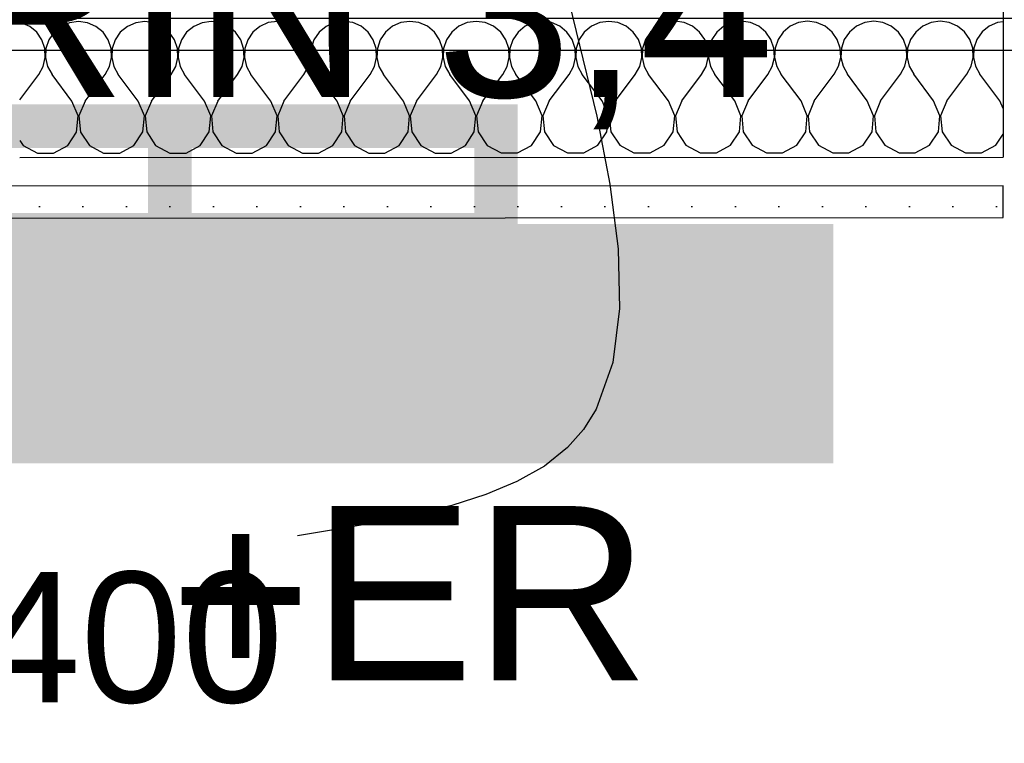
# Model space of a CAD drawing. Extents: x -12025 to 39812, y -28775 to 12.
# Tile 16 of 90: x 16327 to 17459, y -21834 to -21003. Entities that reach past the tile are written whole.
import ezdxf
from ezdxf.enums import TextEntityAlignment as Align

# ---------------------------------------------------------------- set-up
doc = ezdxf.new("R2010")
doc.units = 0
doc.header["$MEASUREMENT"] = 0
for name, color, linetype in [('0 (Pozadí)', 254, 'Continuous'), ('OÚ Dukovany půdorys kóty 1NP', 7, 'Continuous'), ('OÚ Dukovany půdorys podklad 1NP', 7, 'Continuous'), ('OÚ Dukovany rozváděče', 6, 'Continuous'), ('OÚ Dukovany venkovní skříně', 5, 'Continuous')]:
    doc.layers.add(name, color=color, linetype=linetype)
doc.styles.add('Arial', font='txt')

# ---------------------------------------------------------------- blocks, each defined once
blk = doc.blocks.new('Rozvadeč (7)')
at = {"color": 0, "linetype": 'Continuous', "const_width": 25}
for points in [[(0, 0), (-750, 0), (-750, 250), (0, 250)], [(-97.2, 93.8), (-666.7, 93.8), (-666.7, 156.2), (-97.2, 156.2)]]:
    blk.add_lwpolyline(points, close=True, dxfattribs=at)
at = {"color": 0, "linetype": 'Continuous'}
blk.add_solid([(-97.2, 93.8), (-666.7, 93.8), (-97.2, 156.2), (-666.7, 156.2)], dxfattribs=at)
at = {"layer": '0 (Pozadí)', "linetype": 'Continuous'}
blk.add_solid([(0, 0), (-750, 0), (0, 250), (-750, 250)], dxfattribs=at)
at = {"color": 0, "linetype": 'Continuous', "style": 'Arial'}
blk.add_text('+ER1', height=200, dxfattribs=at).set_placement((-875, -261.5))
blk = doc.blocks.new('Rozvadeč (8)')
at = {"color": 0, "linetype": 'Continuous', "const_width": 25}
for points in [[(0, 0), (-750, 0), (-750, 250), (0, 250)], [(-97.2, 93.8), (-666.7, 93.8), (-666.7, 156.2), (-97.2, 156.2)]]:
    blk.add_lwpolyline(points, close=True, dxfattribs=at)
at = {"color": 0, "linetype": 'Continuous'}
blk.add_solid([(-97.2, 93.8), (-666.7, 93.8), (-97.2, 156.2), (-666.7, 156.2)], dxfattribs=at)
at = {"layer": '0 (Pozadí)', "linetype": 'Continuous'}
blk.add_solid([(0, 0), (-750, 0), (0, 250), (-750, 250)], dxfattribs=at)
at = {"color": 0, "linetype": 'Continuous', "style": 'Arial'}
blk.add_text('+ER', height=200, dxfattribs=at).set_placement((-750, -261.5))
blk = doc.blocks.new('(68)')
at = {"color": 0, "linetype": 'Continuous', "const_width": 50}
blk.add_lwpolyline([(0, -125), (375, -125), (375, 0), (0, 0)], close=True, dxfattribs=at)
at = {"color": 0, "linetype": 'Continuous', "style": 'Arial'}
blk.add_text('SKŘÍŇ 3,4', height=200, dxfattribs=at).set_placement((-250, 33.5))
blk = doc.blocks.new('(69)')
at = {"color": 0, "linetype": 'Continuous', "const_width": 50}
blk.add_lwpolyline([(0, -125), (375, -125), (375, 0), (0, 0)], close=True, dxfattribs=at)

msp = doc.modelspace()

# ---------------------------------------------------------------- hatches: boundary and pattern name
at = {"layer": 'OÚ Dukovany půdorys podklad 1NP', "linetype": 'Continuous'}
h = msp.add_hatch(dxfattribs=at)
h.set_pattern_fill('OMÍTKA_01', color=21, style=0, pattern_type=2)
h.set_pattern_definition([(0, (0, 0), (0, 86.60254), [0, -50]), (0, (25, 43.3), (0, 86.60254), [0, -50])])
edge = h.paths.add_edge_path()
edge.add_spline(control_points=[(16313, -21194), (16313, -21194), (16313, -21230.6), (16313, -21230.6)], knot_values=[0, 0, 0, 0, 1, 1, 1, 1], degree=3, periodic=0)
edge.add_spline(control_points=[(16313, -21230.6), (16313, -21230.6), (17457.8, -21230.2), (17457.8, -21230.2)], knot_values=[0, 0, 0, 0, 1, 1, 1, 1], degree=3, periodic=0)
edge.add_spline(control_points=[(17457.8, -21230.2), (17457.8, -21230.2), (17457.8, -21193.7), (17457.8, -21193.7)], knot_values=[0, 0, 0, 0, 1, 1, 1, 1], degree=3, periodic=0)
edge.add_spline(control_points=[(17457.8, -21193.7), (17457.8, -21193.7), (16313, -21194), (16313, -21194)], knot_values=[0, 0, 0, 0, 1, 1, 1, 1], degree=3, periodic=0)
edge.add_spline(control_points=[(16313, -21194), (16313, -21194), (16313, -21194), (16313, -21194)], knot_values=[0, 0, 0, 0, 1, 1, 1, 1], degree=3, periodic=0)

# ---------------------------------------------------------------- linework, layer by layer
at = {"layer": 'OÚ Dukovany půdorys kóty 1NP', "color": 154, "linetype": 'Continuous', "flags": 128}
for points in [[(16950.8, -20950.3), (16990.7, -21113.7), (17005.8, -21191.9), (17015.3, -21266), (17017, -21334.7), (17009.2, -21396.5), (16989.9, -21450.1), (16975.4, -21473.4), (16957.2, -21494.1), (16957.2, -21494.1)], [(16957.2, -21494.1), (16930.5, -21515.5), (16898.9, -21533.4), (16863.2, -21548.3), (16824.1, -21560.8), (16738.2, -21580.3), (16646.7, -21595.8), (16646.7, -21595.8)]]:
    msp.add_lwpolyline(points, dxfattribs=at)
at = {"layer": 'OÚ Dukovany půdorys podklad 1NP', "color": 1, "linetype": 'Continuous'}
for p, q in [((17457.6, -20615.7), (17457.8, -21160.7)), ((17457.6, -20615.7), (17457.8, -21160.7)), ((16327.6, -21161.1), (17457.8, -21160.7)), ((17457.8, -21193.7), (16313, -21194)), ((17457.8, -21230.2), (17457.8, -21193.7)), ((17457.8, -21230.2), (17457.8, -21193.7)), ((16313, -21230.6), (17457.8, -21230.2))]:
    msp.add_line(p, q, dxfattribs=at)
at = {"layer": 'OÚ Dukovany půdorys podklad 1NP', "color": 21, "linetype": 'Continuous'}
for p, q in [((16395, -21004.8), (16384.6, -21006.3)), ((16405.4, -21006.3), (16395, -21004.8)), ((16471.2, -21004.8), (16460.8, -21006.3)), ((16481.6, -21006.3), (16471.2, -21004.8)), ((16547.4, -21004.8), (16537, -21006.3)), ((16557.8, -21006.2), (16547.4, -21004.8)), ((16623.6, -21004.8), (16613.2, -21006.2)), ((16634, -21006.2), (16623.6, -21004.8)), ((16699.8, -21004.8), (16689.4, -21006.2)), ((16710.2, -21006.2), (16699.8, -21004.8)), ((16776, -21004.7), (16765.6, -21006.2)), ((16786.4, -21006.2), (16776, -21004.7)), ((16852.2, -21004.7), (16841.8, -21006.2)), ((16862.6, -21006.2), (16852.2, -21004.7)), ((16928.4, -21004.7), (16917.9, -21006.1)), ((16938.8, -21006.1), (16928.4, -21004.7)), ((17004.5, -21004.7), (16994.1, -21006.1)), ((17015, -21006.1), (17004.5, -21004.7)), ((17080.7, -21004.6), (17070.3, -21006.1)), ((17091.2, -21006.1), (17080.7, -21004.6)), ((17156.9, -21004.6), (17146.5, -21006.1)), ((17167.3, -21006.1), (17156.9, -21004.6)), ((17233.1, -21004.6), (17222.7, -21006.1)), ((17243.5, -21006), (17233.1, -21004.6)), ((17309.3, -21004.6), (17298.9, -21006)), ((17319.7, -21006), (17309.3, -21004.6)), ((17385.5, -21004.6), (17375.1, -21006)), ((17395.9, -21006), (17385.5, -21004.6)), ((17457.7, -21005.1), (17451.3, -21006)), ((16329.2, -21006.3), (16327.6, -21006.1)), ((16338.9, -21010.6), (16329.2, -21006.3)), ((16347, -21017.3), (16338.9, -21010.6)), ((16375, -21010.5), (16366.9, -21017.3)), ((16384.6, -21006.3), (16375, -21010.5)), ((16415.1, -21010.5), (16405.4, -21006.3)), ((16423.2, -21017.2), (16415.1, -21010.5)), ((16451.2, -21010.5), (16443.1, -21017.2)), ((16460.8, -21006.3), (16451.2, -21010.5)), ((16491.2, -21010.5), (16481.6, -21006.3)), ((16499.3, -21017.2), (16491.2, -21010.5)), ((16527.4, -21010.5), (16519.3, -21017.2)), ((16537, -21006.3), (16527.4, -21010.5)), ((16567.4, -21010.5), (16557.8, -21006.2)), ((16575.5, -21017.2), (16567.4, -21010.5)), ((16603.6, -21010.5), (16595.5, -21017.2)), ((16613.2, -21006.2), (16603.6, -21010.5)), ((16643.6, -21010.5), (16634, -21006.2)), ((16651.7, -21017.2), (16643.6, -21010.5)), ((16679.8, -21010.5), (16671.7, -21017.2)), ((16689.4, -21006.2), (16679.8, -21010.5)), ((16719.8, -21010.4), (16710.2, -21006.2)), ((16727.9, -21017.1), (16719.8, -21010.4)), ((16756, -21010.4), (16747.9, -21017.1)), ((16765.6, -21006.2), (16756, -21010.4)), ((16796, -21010.4), (16786.4, -21006.2)), ((16804.1, -21017.1), (16796, -21010.4)), ((16832.1, -21010.4), (16824.1, -21017.1)), ((16841.8, -21006.2), (16832.1, -21010.4)), ((16872.2, -21010.4), (16862.6, -21006.2)), ((16880.3, -21017.1), (16872.2, -21010.4)), ((16908.3, -21010.4), (16900.2, -21017.1)), ((16917.9, -21006.1), (16908.3, -21010.4)), ((16948.4, -21010.4), (16938.8, -21006.1)), ((16956.5, -21017.1), (16948.4, -21010.4)), ((16984.5, -21010.4), (16976.4, -21017.1)), ((16994.1, -21006.1), (16984.5, -21010.4)), ((17024.6, -21010.4), (17015, -21006.1)), ((17032.7, -21017.1), (17024.6, -21010.4)), ((17060.7, -21010.3), (17052.6, -21017)), ((17070.3, -21006.1), (17060.7, -21010.3)), ((17100.8, -21010.3), (17091.2, -21006.1)), ((17108.9, -21017), (17100.8, -21010.3)), ((17136.9, -21010.3), (17128.8, -21017)), ((17146.5, -21006.1), (17136.9, -21010.3)), ((17177, -21010.3), (17167.3, -21006.1)), ((17185.1, -21017), (17177, -21010.3)), ((17213.1, -21010.3), (17205, -21017)), ((17222.7, -21006.1), (17213.1, -21010.3)), ((17253.2, -21010.3), (17243.5, -21006)), ((17261.2, -21017), (17253.2, -21010.3)), ((17289.3, -21010.3), (17281.2, -21017)), ((17298.9, -21006), (17289.3, -21010.3)), ((17329.3, -21010.3), (17319.7, -21006)), ((17337.4, -21017), (17329.3, -21010.3)), ((17365.5, -21010.3), (17357.4, -21017)), ((17375.1, -21006), (17365.5, -21010.3)), ((17405.5, -21010.2), (17395.9, -21006)), ((17413.6, -21016.9), (17405.5, -21010.2)), ((17441.7, -21010.2), (17433.6, -21016.9)), ((17451.3, -21006), (17441.7, -21010.2)), ((16352.9, -21025.9), (16347, -21017.3)), ((16356.3, -21035.9), (16352.9, -21025.9)), ((16361, -21025.9), (16357.6, -21035.9)), ((16366.9, -21017.3), (16361, -21025.9)), ((16429.1, -21025.9), (16423.2, -21017.2)), ((16432.5, -21035.9), (16429.1, -21025.9)), ((16437.1, -21025.9), (16433.8, -21035.9)), ((16443.1, -21017.2), (16437.1, -21025.9)), ((16505.3, -21025.9), (16499.3, -21017.2)), ((16508.7, -21035.8), (16505.3, -21025.9)), ((16513.3, -21025.9), (16510, -21035.8)), ((16519.3, -21017.2), (16513.3, -21025.9)), ((16581.5, -21025.8), (16575.5, -21017.2)), ((16584.8, -21035.8), (16581.5, -21025.8)), ((16589.5, -21025.8), (16586.2, -21035.8)), ((16595.5, -21017.2), (16589.5, -21025.8)), ((16657.7, -21025.8), (16651.7, -21017.2)), ((16661, -21035.8), (16657.7, -21025.8)), ((16665.7, -21025.8), (16662.4, -21035.8)), ((16671.7, -21017.2), (16665.7, -21025.8)), ((16733.9, -21025.8), (16727.9, -21017.1)), ((16737.2, -21035.8), (16733.9, -21025.8)), ((16741.9, -21025.8), (16738.6, -21035.8)), ((16747.9, -21017.1), (16741.9, -21025.8)), ((16810.1, -21025.8), (16804.1, -21017.1)), ((16813.4, -21035.7), (16810.1, -21025.8)), ((16818.1, -21025.8), (16814.7, -21035.7)), ((16824.1, -21017.1), (16818.1, -21025.8)), ((16886.2, -21025.8), (16880.3, -21017.1)), ((16889.6, -21035.7), (16886.2, -21025.8)), ((16894.3, -21025.8), (16890.9, -21035.7)), ((16900.2, -21017.1), (16894.3, -21025.8)), ((16962.4, -21025.7), (16956.5, -21017.1)), ((16965.8, -21035.7), (16962.4, -21025.7)), ((16970.5, -21025.7), (16967.1, -21035.7)), ((16976.4, -21017.1), (16970.5, -21025.7)), ((17038.6, -21025.7), (17032.7, -21017.1)), ((17042, -21035.7), (17038.6, -21025.7)), ((17046.7, -21025.7), (17043.3, -21035.7)), ((17052.6, -21017), (17046.7, -21025.7)), ((17114.8, -21025.7), (17108.9, -21017)), ((17118.2, -21035.7), (17114.8, -21025.7)), ((17122.9, -21025.7), (17119.5, -21035.7)), ((17128.8, -21017), (17122.9, -21025.7)), ((17191, -21025.7), (17185.1, -21017)), ((17194.4, -21035.6), (17191, -21025.7)), ((17199.1, -21025.7), (17195.7, -21035.6)), ((17205, -21017), (17199.1, -21025.7)), ((17267.2, -21025.6), (17261.2, -21017)), ((17270.6, -21035.6), (17267.2, -21025.6)), ((17275.2, -21025.6), (17271.9, -21035.6)), ((17281.2, -21017), (17275.2, -21025.6)), ((17343.4, -21025.6), (17337.4, -21017)), ((17346.8, -21035.6), (17343.4, -21025.6)), ((17351.4, -21025.6), (17348.1, -21035.6)), ((17357.4, -21017), (17351.4, -21025.6)), ((17419.6, -21025.6), (17413.6, -21016.9)), ((17422.9, -21035.6), (17419.6, -21025.6)), ((17427.6, -21025.6), (17424.3, -21035.6)), ((17433.6, -21016.9), (17427.6, -21025.6)), ((16356.8, -21046.4), (16356.3, -21035.9)), ((16357.6, -21035.9), (16357.1, -21046.4)), ((16433, -21046.4), (16432.5, -21035.9)), ((16433.8, -21035.9), (16433.3, -21046.4)), ((16509.2, -21046.3), (16508.7, -21035.8)), ((16510, -21035.8), (16509.5, -21046.3)), ((16585.4, -21046.3), (16584.8, -21035.8)), ((16586.2, -21035.8), (16585.7, -21046.3)), ((16661.6, -21046.3), (16661, -21035.8)), ((16662.4, -21035.8), (16661.9, -21046.3)), ((16737.7, -21046.3), (16737.2, -21035.8)), ((16738.6, -21035.8), (16738, -21046.3)), ((16813.9, -21046.2), (16813.4, -21035.7)), ((16814.7, -21035.7), (16814.2, -21046.2)), ((16890.1, -21046.2), (16889.6, -21035.7)), ((16890.9, -21035.7), (16890.4, -21046.2)), ((16966.3, -21046.2), (16965.8, -21035.7)), ((16967.1, -21035.7), (16966.6, -21046.2)), ((17042.5, -21046.2), (17042, -21035.7)), ((17043.3, -21035.7), (17042.8, -21046.2)), ((17118.7, -21046.1), (17118.2, -21035.7)), ((17119.5, -21035.7), (17119, -21046.1)), ((17194.9, -21046.1), (17194.4, -21035.6)), ((17195.7, -21035.6), (17195.2, -21046.1)), ((17271.1, -21046.1), (17270.6, -21035.6)), ((17271.9, -21035.6), (17271.4, -21046.1)), ((17347.3, -21046.1), (17346.8, -21035.6)), ((17348.1, -21035.6), (17347.6, -21046.1)), ((17423.5, -21046.1), (17422.9, -21035.6)), ((17424.3, -21035.6), (17423.8, -21046.1)), ((16354.4, -21056.6), (16356.8, -21046.4)), ((16357.1, -21046.4), (16359.5, -21056.6)), ((16430.6, -21056.6), (16433, -21046.4)), ((16433.3, -21046.4), (16435.7, -21056.6)), ((16506.8, -21056.6), (16509.2, -21046.3)), ((16509.5, -21046.3), (16511.9, -21056.6)), ((16583, -21056.5), (16585.4, -21046.3)), ((16585.7, -21046.3), (16588.1, -21056.5)), ((16659.2, -21056.5), (16661.6, -21046.3)), ((16661.9, -21046.3), (16664.2, -21056.5)), ((16735.4, -21056.5), (16737.7, -21046.3)), ((16738, -21046.3), (16740.4, -21056.5)), ((16811.6, -21056.5), (16813.9, -21046.2)), ((16814.2, -21046.2), (16816.6, -21056.5)), ((16887.7, -21056.5), (16890.1, -21046.2)), ((16890.4, -21046.2), (16892.8, -21056.5)), ((16963.9, -21056.4), (16966.3, -21046.2)), ((16966.6, -21046.2), (16969, -21056.4)), ((17040.1, -21056.4), (17042.5, -21046.2)), ((17042.8, -21046.2), (17045.2, -21056.4)), ((17116.3, -21056.4), (17118.7, -21046.1)), ((17119, -21046.1), (17121.4, -21056.4)), ((17192.5, -21056.4), (17194.9, -21046.1)), ((17195.2, -21046.1), (17197.6, -21056.4)), ((17268.7, -21056.3), (17271.1, -21046.1)), ((17271.4, -21046.1), (17273.8, -21056.3)), ((17344.9, -21056.3), (17347.3, -21046.1)), ((17347.6, -21046.1), (17350, -21056.3)), ((17421.1, -21056.3), (17423.5, -21046.1)), ((17423.8, -21046.1), (17426.1, -21056.3)), ((16349.3, -21065.8), (16354.4, -21056.6)), ((16359.5, -21056.6), (16364.6, -21065.8)), ((16425.5, -21065.8), (16430.6, -21056.6)), ((16435.7, -21056.6), (16440.8, -21065.8)), ((16501.7, -21065.8), (16506.8, -21056.6)), ((16511.9, -21056.6), (16516.9, -21065.8)), ((16577.9, -21065.7), (16583, -21056.5)), ((16588.1, -21056.5), (16593.1, -21065.7)), ((16654.1, -21065.7), (16659.2, -21056.5)), ((16664.2, -21056.5), (16669.3, -21065.7)), ((16730.3, -21065.7), (16735.4, -21056.5)), ((16740.4, -21056.5), (16745.5, -21065.7)), ((16806.5, -21065.7), (16811.6, -21056.5)), ((16816.6, -21056.5), (16821.7, -21065.7)), ((16882.7, -21065.7), (16887.7, -21056.5)), ((16892.8, -21056.5), (16897.9, -21065.7)), ((16958.9, -21065.6), (16963.9, -21056.4)), ((16969, -21056.4), (16974.1, -21065.6)), ((17035, -21065.6), (17040.1, -21056.4)), ((17045.2, -21056.4), (17050.3, -21065.6)), ((17111.2, -21065.6), (17116.3, -21056.4)), ((17121.4, -21056.4), (17126.5, -21065.6)), ((17187.4, -21065.6), (17192.5, -21056.4)), ((17197.6, -21056.4), (17202.7, -21065.6)), ((17263.6, -21065.5), (17268.7, -21056.3)), ((17273.8, -21056.3), (17278.9, -21065.5)), ((17339.8, -21065.5), (17344.9, -21056.3)), ((17350, -21056.3), (17355, -21065.5)), ((17416, -21065.5), (17421.1, -21056.3)), ((17426.1, -21056.3), (17431.2, -21065.5)), ((16327.6, -21094.8), (16349.3, -21065.8)), ((16387.4, -21096.3), (16364.6, -21065.8)), ((16402.7, -21096.3), (16425.5, -21065.8)), ((16463.6, -21096.3), (16440.8, -21065.8)), ((16478.9, -21096.3), (16501.7, -21065.8)), ((16539.8, -21096.2), (16516.9, -21065.8)), ((16555.1, -21096.2), (16577.9, -21065.7)), ((16616, -21096.2), (16593.1, -21065.7)), ((16631.2, -21096.2), (16654.1, -21065.7)), ((16692.2, -21096.2), (16669.3, -21065.7)), ((16707.4, -21096.2), (16730.3, -21065.7)), ((16768.4, -21096.2), (16745.5, -21065.7)), ((16783.6, -21096.2), (16806.5, -21065.7)), ((16844.6, -21096.1), (16821.7, -21065.7)), ((16859.8, -21096.1), (16882.7, -21065.7)), ((16920.8, -21096.1), (16897.9, -21065.7)), ((16936, -21096.1), (16958.9, -21065.6)), ((16997, -21096.1), (16974.1, -21065.6)), ((17012.2, -21096.1), (17035, -21065.6)), ((17073.1, -21096.1), (17050.3, -21065.6)), ((17088.4, -21096.1), (17111.2, -21065.6)), ((17149.3, -21096.1), (17126.5, -21065.6)), ((17164.6, -21096), (17187.4, -21065.6)), ((17225.5, -21096), (17202.7, -21065.6)), ((17240.8, -21096), (17263.6, -21065.5)), ((17301.7, -21096), (17278.9, -21065.5)), ((17317, -21096), (17339.8, -21065.5)), ((17377.9, -21096), (17355, -21065.5)), ((17393.1, -21096), (17416, -21065.5)), ((17454.1, -21096), (17431.2, -21065.5)), ((17080.3, -21113.2), (17073.1, -21096.1)), ((17088.4, -21096.1), (17081.2, -21113.2)), ((17156.5, -21113.2), (17149.3, -21096.1)), ((17164.6, -21096), (17157.4, -21113.2)), ((17232.7, -21113.1), (17225.5, -21096)), ((17240.8, -21096), (17233.6, -21113.1)), ((17308.9, -21113.1), (17301.7, -21096)), ((17317, -21096), (17309.8, -21113.1)), ((17385.1, -21113.1), (17377.9, -21096)), ((17393.1, -21096), (17386, -21113.1)), ((17457.8, -21104.7), (17454.1, -21096)), ((16394.6, -21113.4), (16387.4, -21096.3)), ((16402.7, -21096.3), (16395.5, -21113.4)), ((16470.8, -21113.4), (16463.6, -21096.3)), ((16478.9, -21096.3), (16471.7, -21113.4)), ((16547, -21113.3), (16539.8, -21096.2)), ((16555.1, -21096.2), (16547.9, -21113.3)), ((16623.2, -21113.3), (16616, -21096.2)), ((16631.2, -21096.2), (16624.1, -21113.3)), ((16699.4, -21113.3), (16692.2, -21096.2)), ((16707.4, -21096.2), (16700.3, -21113.3)), ((16775.6, -21113.3), (16768.4, -21096.2)), ((16783.6, -21096.2), (16776.4, -21113.3)), ((16851.8, -21113.3), (16844.6, -21096.1)), ((16859.8, -21096.1), (16852.6, -21113.3)), ((16928, -21113.2), (16920.8, -21096.1)), ((16936, -21096.1), (16928.8, -21113.2)), ((17004.1, -21113.2), (16997, -21096.1)), ((17012.2, -21096.1), (17005, -21113.2)), ((16392.9, -21131.9), (16394.6, -21113.4)), ((16395.5, -21113.4), (16397.3, -21131.9)), ((16469.1, -21131.8), (16470.8, -21113.4)), ((16471.7, -21113.4), (16473.4, -21131.8)), ((16545.3, -21131.8), (16547, -21113.3)), ((16547.9, -21113.3), (16549.6, -21131.8)), ((16621.4, -21131.8), (16623.2, -21113.3)), ((16624.1, -21113.3), (16625.8, -21131.8)), ((16697.6, -21131.8), (16699.4, -21113.3)), ((16700.3, -21113.3), (16702, -21131.8)), ((16773.8, -21131.7), (16775.6, -21113.3)), ((16776.4, -21113.3), (16778.2, -21131.7)), ((16850, -21131.7), (16851.8, -21113.3)), ((16852.6, -21113.3), (16854.4, -21131.7)), ((16926.2, -21131.7), (16928, -21113.2)), ((16928.8, -21113.2), (16930.6, -21131.7)), ((17002.4, -21131.7), (17004.1, -21113.2)), ((17005, -21113.2), (17006.8, -21131.7)), ((17078.6, -21131.7), (17080.3, -21113.2)), ((17081.2, -21113.2), (17083, -21131.7)), ((17154.8, -21131.6), (17156.5, -21113.2)), ((17157.4, -21113.2), (17159.2, -21131.6)), ((17231, -21131.6), (17232.7, -21113.1)), ((17233.6, -21113.1), (17235.3, -21131.6)), ((17307.2, -21131.6), (17308.9, -21113.1)), ((17309.8, -21113.1), (17311.5, -21131.6)), ((17383.4, -21131.6), (17385.1, -21113.1)), ((17386, -21113.1), (17387.7, -21131.6)), ((16382.6, -21147.3), (16392.9, -21131.9)), ((16397.3, -21131.9), (16407.5, -21147.3)), ((16458.8, -21147.3), (16469.1, -21131.8)), ((16473.4, -21131.8), (16483.7, -21147.3)), ((16535, -21147.3), (16545.3, -21131.8)), ((16549.6, -21131.8), (16559.9, -21147.3)), ((16611.2, -21147.2), (16621.4, -21131.8)), ((16625.8, -21131.8), (16636.1, -21147.2)), ((16687.4, -21147.2), (16697.6, -21131.8)), ((16702, -21131.8), (16712.3, -21147.2)), ((16763.6, -21147.2), (16773.8, -21131.7)), ((16778.2, -21131.7), (16788.5, -21147.2)), ((16839.7, -21147.2), (16850, -21131.7)), ((16854.4, -21131.7), (16864.7, -21147.2)), ((16915.9, -21147.2), (16926.2, -21131.7)), ((16930.6, -21131.7), (16940.9, -21147.2)), ((16992.1, -21147.1), (17002.4, -21131.7)), ((17006.8, -21131.7), (17017.1, -21147.1)), ((17068.3, -21147.1), (17078.6, -21131.7)), ((17083, -21131.7), (17093.2, -21147.1)), ((17144.5, -21147.1), (17154.8, -21131.6)), ((17159.2, -21131.6), (17169.4, -21147.1)), ((17220.7, -21147.1), (17231, -21131.6)), ((17235.3, -21131.6), (17245.6, -21147.1)), ((17296.9, -21147), (17307.2, -21131.6)), ((17311.5, -21131.6), (17321.8, -21147)), ((17373.1, -21147), (17383.4, -21131.6)), ((17387.7, -21131.6), (17398, -21147)), ((17449.3, -21147), (17457.8, -21134.2)), ((16327.6, -21141.7), (16331.3, -21147.3)), ((16331.3, -21147.3), (16347.7, -21156.1)), ((16366.3, -21156.1), (16382.6, -21147.3)), ((16407.5, -21147.3), (16423.9, -21156.1)), ((16442.4, -21156.1), (16458.8, -21147.3)), ((16483.7, -21147.3), (16500.1, -21156)), ((16518.6, -21156), (16535, -21147.3)), ((16559.9, -21147.3), (16576.3, -21156)), ((16594.8, -21156), (16611.2, -21147.2)), ((16636.1, -21147.2), (16652.5, -21156)), ((16671, -21156), (16687.4, -21147.2)), ((16712.3, -21147.2), (16728.6, -21156)), ((16747.2, -21156), (16763.6, -21147.2)), ((16788.5, -21147.2), (16804.8, -21156)), ((16823.4, -21156), (16839.7, -21147.2)), ((16864.7, -21147.2), (16881, -21155.9)), ((16899.6, -21155.9), (16915.9, -21147.2)), ((16940.9, -21147.2), (16957.2, -21155.9)), ((16975.8, -21155.9), (16992.1, -21147.1)), ((17017.1, -21147.1), (17033.4, -21155.9)), ((17052, -21155.9), (17068.3, -21147.1)), ((17093.2, -21147.1), (17109.6, -21155.9)), ((17128.2, -21155.9), (17144.5, -21147.1)), ((17169.4, -21147.1), (17185.8, -21155.8)), ((17204.3, -21155.8), (17220.7, -21147.1)), ((17245.6, -21147.1), (17262, -21155.8)), ((17280.5, -21155.8), (17296.9, -21147)), ((17321.8, -21147), (17338.2, -21155.8)), ((17356.7, -21155.8), (17373.1, -21147)), ((17398, -21147), (17414.4, -21155.8)), ((17432.9, -21155.8), (17449.3, -21147)), ((16347.7, -21156.1), (16366.3, -21156.1)), ((16423.9, -21156.1), (16442.4, -21156.1)), ((16500.1, -21156), (16518.6, -21156)), ((16576.3, -21156), (16594.8, -21156)), ((16652.5, -21156), (16671, -21156)), ((16728.6, -21156), (16747.2, -21156)), ((16804.8, -21156), (16823.4, -21156)), ((16881, -21155.9), (16899.6, -21155.9)), ((16957.2, -21155.9), (16975.8, -21155.9)), ((17033.4, -21155.9), (17052, -21155.9)), ((17109.6, -21155.9), (17128.2, -21155.9)), ((17185.8, -21155.8), (17204.3, -21155.8)), ((17262, -21155.8), (17280.5, -21155.8)), ((17338.2, -21155.8), (17356.7, -21155.8)), ((17414.4, -21155.8), (17432.9, -21155.8))]:
    msp.add_line(p, q, dxfattribs=at)
at = {"layer": 'OÚ Dukovany půdorys podklad 1NP', "color": 8, "linetype": 'Continuous'}
msp.add_lwpolyline([(11837.4, -21001.1), (31997.2, -21001.1), (31997.2, -21038.3), (11837.4, -21038.3)], close=True, dxfattribs=at)

# ---------------------------------------------------------------- block references
at = {"layer": 'OÚ Dukovany rozváděče', "linetype": 'Continuous'}
for name, p in [('Rozvadeč (7)', (16500, -21500)), ('Rozvadeč (8)', (17250, -21500))]:
    msp.add_blockref(name, p, dxfattribs=at)
at = {"layer": 'OÚ Dukovany venkovní skříně', "linetype": 'Continuous'}
for name, p in [('(68)', (16125, -21125)), ('(69)', (16500, -21125))]:
    msp.add_blockref(name, p, dxfattribs=at)

# ---------------------------------------------------------------- texts
at = {"layer": 'OÚ Dukovany půdorys kóty 1NP', "color": 154, "linetype": 'Continuous', "style": 'Arial'}
msp.add_text('pro odvětrávání P+0,400 ', height=150, dxfattribs=at).set_placement((15509.3, -21787.1), align=Align.CENTER)

doc.saveas('drawing.dxf')
